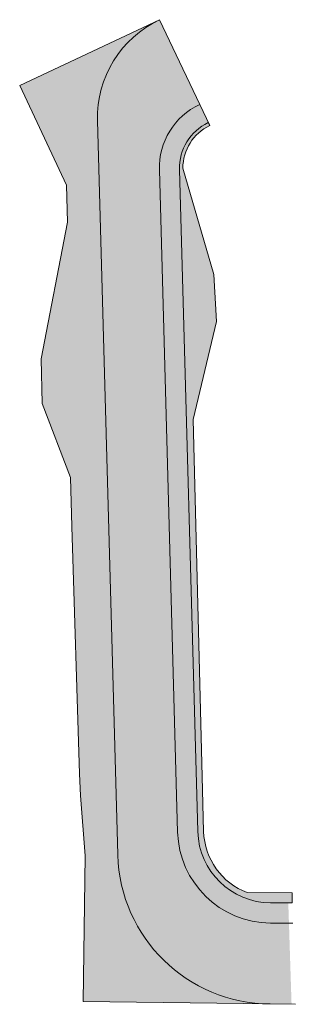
# Model space of a CAD drawing. Header units: metres. Extents: x 69472 to 71247, y 407524 to 411041.
# Tile 2 of 18: x 70012 to 70045, y 409243 to 409360. Entities that reach past the tile are written whole.
import ezdxf

# ---------------------------------------------------------------- set-up
doc = ezdxf.new("R2010")
doc.units = ezdxf.units.M
doc.layers.add('2013-05-24_onderlegger_OVLIJNOBJ', color=252, linetype='Continuous', lineweight=0)
doc.layers.add('N-BOCHTVERBREDING-A', color=253, linetype='Continuous')

msp = doc.modelspace()

# ---------------------------------------------------------------- hatches: boundary and pattern name
at = {"layer": 'N-BOCHTVERBREDING-A', "lineweight": -2, "transparency": 33554534}
h = msp.add_hatch(color=256, dxfattribs=at)
h.dxf.hatch_style = 1
h.paths.add_polyline_path([(70033.79, 409350.23), (70029.02, 409360.32, 0.298167), (70021.63, 409348.32), (70024.04, 409260.85, 0.399648), (70041.86, 409243.12), (70042.17, 409243.11), (70044.73, 409243.08), (70044.42, 409252.74), (70042.22, 409252.75, -0.404589), (70031.17, 409263.57), (70028.99, 409342.42, -0.297473)])
h.paths.add_polyline_path([(70021.63, 409348.32, -0.298167), (70029.02, 409360.32), (70012.36, 409352.49), (70017.94, 409340.63), (70018.06, 409336.19), (70014.91, 409319.94), (70015.05, 409314.6), (70018.4, 409305.8), (70018.56, 409299.95), (70019.47, 409270.53), (70019.59, 409267.92), (70020.14, 409260.74), (70019.9, 409243.43), (70028.62, 409243.34), (70031.66, 409243.26), (70041.86, 409243.12, -0.399648), (70024.04, 409260.85)])
h.paths.add_polyline_path([(70035.49, 409329.96), (70031.79, 409342.63, -0.291117), (70034.99, 409347.7), (70034.81, 409348.06, 0.297473), (70031.39, 409342.49), (70033.57, 409263.63, 0.404589), (70042.24, 409255.15), (70044.81, 409255.14), (70044.81, 409256.34), (70039.46, 409256.37, -0.304664), (70034.26, 409263.65), (70034.08, 409270.2), (70033.01, 409312.7), (70035.79, 409324.38)])
h.paths.add_polyline_path([(70031.39, 409342.49, -0.297473), (70034.81, 409348.06), (70033.79, 409350.23, 0.297473), (70028.99, 409342.42), (70031.17, 409263.57, 0.404589), (70042.22, 409252.75), (70044.42, 409252.74), (70044.34, 409255.14), (70042.24, 409255.15, -0.404589), (70033.57, 409263.63)], flags=17)

# ---------------------------------------------------------------- linework, layer by layer
at = {"layer": '2013-05-24_onderlegger_OVLIJNOBJ', "flags": 128}
msp.add_lwpolyline([(70042.17, 409243.11), (70019.9, 409243.42), (70020.14, 409260.74), (70019.59, 409267.92), (70019.47, 409270.53), (70018.56, 409299.95), (70018.4, 409305.8), (70015.05, 409314.6), (70014.91, 409319.94), (70018.06, 409336.19), (70017.94, 409340.63), (70012.36, 409352.49), (70029.02, 409360.32)], dxfattribs=at)
at = {"layer": '2013-05-24_onderlegger_OVLIJNOBJ'}
for points in [[(70045.18, 409243.07), (70042.17, 409243.11, -0.404589), (70024.04, 409260.85), (70021.63, 409348.32, -0.298167), (70029.02, 409360.32)], [(70033.79, 409350.23, 0.297473), (70028.99, 409342.42), (70031.17, 409263.57, 0.404589), (70042.22, 409252.75), (70044.88, 409252.74)], [(70034.81, 409348.06, 0.297473), (70031.39, 409342.49), (70033.57, 409263.63, 0.404589), (70042.24, 409255.15), (70044.81, 409255.14)]]:
    msp.add_lwpolyline(points, format="xyb", dxfattribs=at)
at = {"layer": '2013-05-24_onderlegger_OVLIJNOBJ', "elevation": 3.73}
msp.add_lwpolyline([(70034.99, 409347.7), (70029.02, 409360.32)], dxfattribs=at)
at = {"layer": '2013-05-24_onderlegger_OVLIJNOBJ', "flags": 128}
msp.add_lwpolyline([(70044.81, 409255.14), (70044.81, 409256.34), (70039.46, 409256.37, -0.304664), (70034.26, 409263.65), (70034.08, 409270.2), (70033.01, 409312.7), (70035.79, 409324.38), (70035.49, 409329.96), (70031.79, 409342.63, -0.291117), (70034.99, 409347.7), (70034.81, 409348.06)], format="xyb", dxfattribs=at)

doc.saveas('drawing.dxf')
